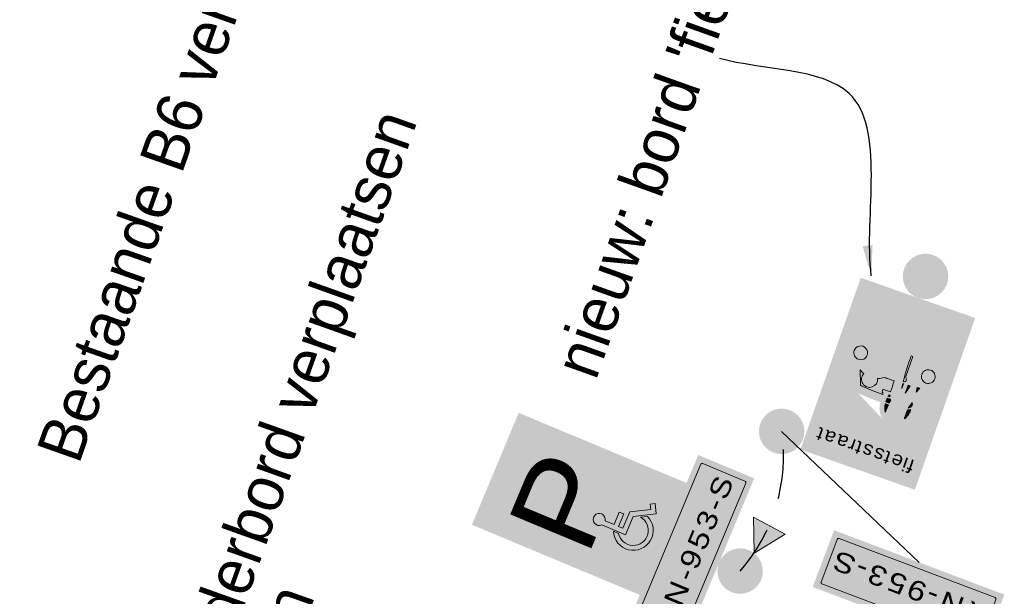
# Model space of a CAD drawing. Header units: metres. Extents: x 136326 to 138181, y 453212 to 454732.
# Tile 27 of 55: x 136578 to 136594, y 453892 to 453901. Entities that reach past the tile are written whole.
import ezdxf

# ---------------------------------------------------------------- set-up
doc = ezdxf.new("R2010")
doc.units = ezdxf.units.M
doc.linetypes.add('DGN Style 2', pattern=[1.3637372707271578, 0.8182423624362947, -0.5454949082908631])
doc.layers.add('-DR-nw-inr-bebording-txt', color=2, linetype='Continuous')
doc.layers.add('-DR-nw-inr-verkeersbordpaal', color=7, linetype='Continuous')
doc.layers.add('mob_bebording', color=7, linetype='Continuous', lineweight=0)
doc.styles.add('Drong', font='txt', dxfattribs={"height": 1.8})
doc.styles.add('eurostile', font='txt')
doc.styles.add('Style-Verkeersborden', font='Verkeersborden.shx')
doc.dimstyles.new('Drong', dxfattribs={"dimtxt": 1.8, "dimasz": 2.5, "dimexe": 0, "dimexo": 0, "dimgap": 0.9, "dimtad": 1, "dimzin": 0, "dimdsep": 46, "dimtxsty": 'Drong', "dimblk": 'dimblk-wit', "dimcen": 0, "dimse1": 1, "dimse2": 1, "dimclrd": 256, "dimclre": 1, "dimclrt": 7, "dimadec": 0, "dimazin": 0, "dimtfac": 1, "dimtmove": 0, "dimatfit": 3, "dimfxl": 1, "dimtolj": 1, "dimtzin": 0, "dimarcsym": 0})

# ---------------------------------------------------------------- blocks, each defined once
blk = doc.blocks.new('bord_OB-L-WG-1R_2')
at = {"layer": 'mob_bebording', "linetype": 'Continuous', "lineweight": 0}
h = blk.add_hatch(color=254, dxfattribs=at)
h.paths.add_polyline_path([(-0.3000000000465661, -0.1999999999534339), (-0.2999999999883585, 0), (0, 0), (0.3000000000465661, 0), (0.3000000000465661, -0.1999999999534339)])
h.paths.add_polyline_path([(-0.2899999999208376, -0.1749999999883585), (-0.2899999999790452, -0.02500000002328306, -0.414213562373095), (-0.2750000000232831, -0.009999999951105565), (0.2750000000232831, -0.009999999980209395, -0.414213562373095), (0.2900000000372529, -0.02500000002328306), (0.2900000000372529, -0.1750000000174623, -0.414213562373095), (0.2749999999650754, -0.1900000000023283), (-0.2750000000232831, -0.1900000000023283, -0.414213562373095)], flags=17)
h = blk.add_hatch(color=7, dxfattribs=at)
h.paths.add_polyline_path([(-0.2750000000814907, -0.1899999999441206), (0.2750000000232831, -0.1900000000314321, 0.414213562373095), (0.2900000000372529, -0.1750000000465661), (0.2900000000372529, -0.02500000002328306, 0.414213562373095), (0.2749999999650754, -0.01000000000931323), (-0.2750000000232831, -0.01000000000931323, 0.414213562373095), (-0.2899999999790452, -0.02500000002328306), (-0.2900000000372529, -0.1749999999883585, 0.414213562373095)])
h.paths.add_polyline_path([(-0.2800000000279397, -0.1750000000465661), (-0.2800000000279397, -0.02500000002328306, -0.414213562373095), (-0.2750000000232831, -0.02000000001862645), (0.2750000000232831, -0.02000000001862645, -0.414213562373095), (0.2800000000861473, -0.02499999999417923), (0.2800000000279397, -0.1750000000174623, -0.414213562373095), (0.2750000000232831, -0.1800000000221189), (-0.2750000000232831, -0.1799999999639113, -0.414213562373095)])
h = blk.add_hatch(color=254, dxfattribs=at)
edge = h.paths.add_edge_path()
edge.add_line((-0.2750000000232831, -0.1799999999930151), (0.2750000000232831, -0.1799999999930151))
edge.add_arc((0.2750000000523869, -0.1750000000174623), 0.004999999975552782, 269.9999996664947, 359.9999996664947)
edge.add_line((0.2800000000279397, -0.1750000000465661), (0.2800000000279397, -0.02500000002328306))
edge.add_arc((0.2750000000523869, -0.02499999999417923), 0.004999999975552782, 359.9999996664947, 449.9999996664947)
edge.add_line((0.2750000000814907, -0.02000000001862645), (-0.2750000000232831, -0.02000000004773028))
edge.add_arc((-0.2750000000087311, -0.02499999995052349), 0.004999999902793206, 90.00000016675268, 180.0000001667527)
edge.add_line((-0.2799999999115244, -0.0249999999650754), (-0.279999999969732, -0.1749999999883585))
edge.add_arc((-0.2749999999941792, -0.1750000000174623), 0.004999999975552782, 179.9999996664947, 269.9999996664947)
at = {"layer": 'mob_bebording', "color": 254, "linetype": 'Continuous', "lineweight": 0, "flags": 128}
blk.add_lwpolyline([(-0.2750000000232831, -0.1799999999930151), (0.2750000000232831, -0.1799999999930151, 0.414213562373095), (0.2800000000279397, -0.1750000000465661), (0.2800000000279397, -0.02500000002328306, 0.414213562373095), (0.2750000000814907, -0.02000000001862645), (-0.2750000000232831, -0.02000000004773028, 0.414213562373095), (-0.2799999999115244, -0.0249999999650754), (-0.279999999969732, -0.1749999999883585, 0.414213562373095)], format="xyb", close=True, dxfattribs=at)
at = {"layer": 'mob_bebording', "color": 7, "linetype": 'Continuous', "lineweight": 0, "insert": (0, -0.110833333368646), "char_height": 0.06499999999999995, "attachment_point": 5, "line_spacing_factor": 0.8399999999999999, "style": 'Style-Verkeersborden'}
blk.add_mtext('\\H1x;\\W1.23077;\\T1.166;RN-953-S', dxfattribs=at)
blk = doc.blocks.new('bord_E06')
at = {"layer": 'mob_bebording', "linetype": 'Continuous', "lineweight": 0}
h = blk.add_hatch(color=170, dxfattribs=at)
h.paths.add_polyline_path([(-0.1999999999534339, 0), (-0.2000000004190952, 0.5999999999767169), (0.1999999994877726, 0.6000000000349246), (0.1999999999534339, 2.91038304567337e-11), (0, 0)])
h.paths.add_polyline_path([(-0.1750000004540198, 0.5900000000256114), (0.1749999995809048, 0.5900000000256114, -0.414213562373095), (0.1899999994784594, 0.5750000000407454), (0.1899999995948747, 0.0249999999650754, -0.414213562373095), (0.1749999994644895, 0.01000000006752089), (-0.1750000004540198, 0.01000000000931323, -0.414213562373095), (-0.1900000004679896, 0.02499999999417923), (-0.1900000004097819, 0.5750000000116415, -0.414213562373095)], flags=17)
h = blk.add_hatch(color=254, dxfattribs=at)
h.paths.add_polyline_path([(-0.1900000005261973, 0.5750000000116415), (-0.1900000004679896, 0.02500000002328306, 0.414213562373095), (-0.1750000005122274, 0.01000000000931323), (0.1749999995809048, 0.01000000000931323, 0.414213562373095), (0.189999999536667, 0.02500000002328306), (0.1899999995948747, 0.5750000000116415, 0.414213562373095), (0.1749999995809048, 0.5900000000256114), (-0.1750000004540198, 0.5900000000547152, 0.414213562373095)])
h.paths.add_polyline_path([(0.1799999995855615, 0.0249999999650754, -0.414213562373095), (0.1749999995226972, 0.02000000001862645), (-0.1750000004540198, 0.02000000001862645, -0.414213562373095), (-0.180000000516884, 0.0249999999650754), (-0.1800000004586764, 0.5750000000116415, -0.414213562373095), (-0.1750000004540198, 0.5800000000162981), (0.1749999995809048, 0.5799999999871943, -0.414213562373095), (0.1799999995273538, 0.5750000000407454)])
h = blk.add_hatch(color=170, dxfattribs=at)
h.paths.add_polyline_path([(-0.180000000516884, 0.5750000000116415), (-0.1800000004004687, 0.02499999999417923, 0.414213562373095), (-0.1750000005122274, 0.01999999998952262), (0.1749999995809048, 0.01999999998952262, 0.414213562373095), (0.1799999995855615, 0.02500000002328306), (0.1799999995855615, 0.5750000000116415, 0.414213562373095), (0.1749999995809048, 0.5800000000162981), (-0.1750000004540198, 0.5800000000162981, 0.414213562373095)])
h.paths.add_polyline_path([(-0.01885304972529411, 0.1998988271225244), (-0.01885304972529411, 0.1678645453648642), (0.02569943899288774, 0.1678645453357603), (0.0256994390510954, 0.1518645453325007), (-0.01885304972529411, 0.1518645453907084), (-0.01885304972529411, 0.1358645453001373), (0.04015082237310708, 0.1358645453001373), (0.07346569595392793, 0.0748573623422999), (0.08988230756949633, 0.08350583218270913), (0.09733975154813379, 0.06935003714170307), (0.06697758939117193, 0.05335488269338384), (0.03065791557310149, 0.1198645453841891), (-0.03485304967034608, 0.1198645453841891), (-0.0348530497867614, 0.204259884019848, -4.606953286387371)], flags=17)
h.paths.add_polyline_path([(-0.03985304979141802, 0.1430676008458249, 1.569913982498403), (0.03752182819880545, 0.09686274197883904), (0.04865482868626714, 0.076475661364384, -1.456277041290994), (-0.03985304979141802, 0.1614193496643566)], flags=17)
h = blk.add_hatch(color=254, dxfattribs=at)
edge = h.paths.add_edge_path()
edge.add_line((-0.03485304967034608, 0.204259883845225), (-0.03485304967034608, 0.1198645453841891))
edge.add_line((-0.03485304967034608, 0.1198645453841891), (0.03065791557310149, 0.1198645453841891))
edge.add_line((0.03065791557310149, 0.1198645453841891), (0.06697758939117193, 0.05335488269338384))
edge.add_line((0.06697758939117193, 0.05335488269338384), (0.09733975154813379, 0.06935003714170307))
edge.add_line((0.09733975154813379, 0.06935003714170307), (0.08988230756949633, 0.08350583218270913))
edge.add_line((0.08988230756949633, 0.08350583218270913), (0.07346569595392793, 0.0748573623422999))
edge.add_line((0.07346569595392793, 0.0748573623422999), (0.04015082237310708, 0.1358645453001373))
edge.add_line((0.04015082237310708, 0.1358645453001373), (-0.01885304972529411, 0.1358645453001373))
edge.add_line((-0.01885304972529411, 0.1358645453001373), (-0.01885304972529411, 0.1518645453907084))
edge.add_line((-0.01885304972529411, 0.1518645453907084), (0.0256994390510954, 0.1518645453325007))
edge.add_line((0.0256994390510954, 0.1518645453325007), (0.02569943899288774, 0.1678645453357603))
edge.add_line((0.02569943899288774, 0.1678645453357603), (-0.01885304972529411, 0.1678645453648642))
edge.add_line((-0.01885304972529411, 0.1678645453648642), (-0.01885304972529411, 0.1998988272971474))
edge.add_arc((-0.02206690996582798, 0.2196389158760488), 0.01999999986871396, 279.2471234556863, 590.2598371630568)
h = blk.add_hatch(color=254, dxfattribs=at)
edge = h.paths.add_edge_path()
edge.add_arc((-0.01194215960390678, 0.1019187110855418), 0.06572171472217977, 115.1305953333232, 337.2237715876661)
edge.add_line((0.04865482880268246, 0.07647566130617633), (0.03752182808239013, 0.09686274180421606))
edge.add_arc((-0.01194215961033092, 0.1019187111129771), 0.04972171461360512, 124.1486616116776, 354.16377204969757, ccw=False)
edge.add_line((-0.03985304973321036, 0.1430676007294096), (-0.03985304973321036, 0.1614193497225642))
at = {"layer": 'mob_bebording', "color": 254, "linetype": 'Continuous', "lineweight": 0, "flags": 128}
for points in [[(-0.03485304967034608, 0.204259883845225), (-0.03485304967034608, 0.1198645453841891), (0.03065791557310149, 0.1198645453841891), (0.06697758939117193, 0.05335488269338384), (0.09733975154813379, 0.06935003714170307), (0.08988230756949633, 0.08350583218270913), (0.07346569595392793, 0.0748573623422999), (0.04015082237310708, 0.1358645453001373), (-0.01885304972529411, 0.1358645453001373), (-0.01885304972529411, 0.1518645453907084), (0.0256994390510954, 0.1518645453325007), (0.02569943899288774, 0.1678645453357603), (-0.01885304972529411, 0.1678645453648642), (-0.01885304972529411, 0.1998988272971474, 4.606953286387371)], [(-0.03985304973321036, 0.1614193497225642, 1.456277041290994), (0.04865482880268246, 0.07647566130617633), (0.03752182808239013, 0.09686274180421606, -1.569913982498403), (-0.03985304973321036, 0.1430676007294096)]]:
    blk.add_lwpolyline(points, format="xyb", close=True, dxfattribs=at)
at = {"layer": 'mob_bebording', "color": 254, "linetype": 'Continuous', "lineweight": 0, "insert": (-0.0120703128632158, 0.3516666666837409), "char_height": 0.2899999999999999, "attachment_point": 5, "line_spacing_factor": 0.6, "style": 'Style-Verkeersborden'}
blk.add_mtext('\\H1x;\\W1.10345;\\T1.000;P', dxfattribs=at)
blk = doc.blocks.new('bord_OB-L-WG-1R_3')
at = {"layer": 'mob_bebording', "linetype": 'Continuous', "lineweight": 0, "transparency": 33554508}
h = blk.add_hatch(color=254, dxfattribs=at)
h.paths.add_polyline_path([(-0.3000000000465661, -0.1999999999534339), (-0.3000000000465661, 5.820766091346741e-11), (0, 5.820766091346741e-11), (0.2999999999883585, 5.820766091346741e-11), (0.2999999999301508, -0.1999999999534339)])
h.paths.add_polyline_path([(-0.2900000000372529, -0.1749999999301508), (-0.2900000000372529, -0.0249999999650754, -0.414213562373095), (-0.2750000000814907, -0.009999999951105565), (0.2749999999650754, -0.009999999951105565, -0.414213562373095), (0.2899999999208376, -0.02500000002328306), (0.2899999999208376, -0.1749999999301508, -0.414213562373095), (0.2749999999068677, -0.1899999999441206), (-0.2750000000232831, -0.1899999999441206, -0.414213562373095)], flags=17)
h = blk.add_hatch(color=7, dxfattribs=at)
h.paths.add_polyline_path([(-0.2750000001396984, -0.189999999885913), (0.2750000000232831, -0.1899999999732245, 0.414213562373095), (0.2899999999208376, -0.1749999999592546), (0.2899999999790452, -0.02500000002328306, 0.414213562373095), (0.2749999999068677, -0.009999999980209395), (-0.2750000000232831, -0.01000000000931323, 0.414213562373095), (-0.2900000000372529, -0.02499999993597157), (-0.2900000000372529, -0.174999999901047, 0.414213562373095)])
h.paths.add_polyline_path([(-0.2800000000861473, -0.1749999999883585), (-0.2800000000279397, -0.0249999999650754, -0.414213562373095), (-0.2750000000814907, -0.01999999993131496), (0.2749999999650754, -0.01999999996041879, -0.414213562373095), (0.2800000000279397, -0.0249999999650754), (0.279999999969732, -0.1749999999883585, -0.414213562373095), (0.2749999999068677, -0.1799999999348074), (-0.2750000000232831, -0.1799999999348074, -0.414213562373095)])
h = blk.add_hatch(color=254, dxfattribs=at)
edge = h.paths.add_edge_path()
edge.add_line((-0.2750000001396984, -0.1799999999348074), (0.2750000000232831, -0.1799999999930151))
edge.add_arc((0.2749999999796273, -0.175000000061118), 0.004999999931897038, 270.000000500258, 360.000000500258)
edge.add_line((0.2799999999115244, -0.1750000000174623), (0.2799999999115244, -0.02499999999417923))
edge.add_arc((0.2749999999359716, -0.02499999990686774), 0.004999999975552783, 359.999998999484, 449.999998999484)
edge.add_line((0.2750000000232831, -0.01999999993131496), (-0.2750000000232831, -0.01999999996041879))
edge.add_arc((-0.2750000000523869, -0.02499999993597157), 0.004999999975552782, 89.99999966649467, 179.9999996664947)
edge.add_line((-0.2800000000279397, -0.02499999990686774), (-0.2800000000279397, -0.174999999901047))
edge.add_arc((-0.2750000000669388, -0.1749999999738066), 0.004999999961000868, 179.9999991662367, 269.9999991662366)
at = {"layer": 'mob_bebording', "color": 254, "linetype": 'Continuous', "lineweight": 0, "transparency": 33554508, "flags": 128}
blk.add_lwpolyline([(-0.2750000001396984, -0.1799999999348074), (0.2750000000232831, -0.1799999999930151, 0.414213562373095), (0.2799999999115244, -0.1750000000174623), (0.2799999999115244, -0.02499999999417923, 0.414213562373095), (0.2750000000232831, -0.01999999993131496), (-0.2750000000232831, -0.01999999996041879, 0.414213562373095), (-0.2800000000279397, -0.02499999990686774), (-0.2800000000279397, -0.174999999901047, 0.414213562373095)], format="xyb", close=True, dxfattribs=at)
at = {"layer": 'mob_bebording', "color": 7, "linetype": 'Continuous', "lineweight": 0, "transparency": 33554508, "insert": (-1.164153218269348e-10, -0.1108333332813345), "char_height": 0.06499999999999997, "attachment_point": 5, "line_spacing_factor": 0.84, "style": 'Style-Verkeersborden'}
blk.add_mtext('\\H1x;\\W1.23077;\\T1.166;RN-953-S', dxfattribs=at)
blk = doc.blocks.new('bord_L1002-B')
at = {"layer": 'mob_bebording', "linetype": 'Continuous', "lineweight": 0}
h = blk.add_hatch(color=170, dxfattribs=at)
h.paths.add_polyline_path([(-0.1999999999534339, 0), (-0.2000000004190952, 0.6000000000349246), (0.1999999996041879, 0.5999999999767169), (0.2000000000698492, 0), (-5.820766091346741e-11, 0)])
h.paths.add_polyline_path([(-0.1750000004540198, 0.5900000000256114), (0.1749999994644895, 0.589999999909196, -0.414213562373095), (0.189999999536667, 0.5750000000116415), (0.1899999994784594, 0.0249999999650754, -0.414213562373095), (0.1749999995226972, 0.009999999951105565), (-0.1750000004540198, 0.01000000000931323, -0.414213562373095), (-0.1900000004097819, 0.0249999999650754), (-0.1900000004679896, 0.5749999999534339, -0.414213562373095)], flags=17)
h = blk.add_hatch(color=254, dxfattribs=at)
h.paths.add_polyline_path([(-0.1900000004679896, 0.5750000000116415), (-0.1900000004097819, 0.0249999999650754, 0.414213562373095), (-0.1750000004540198, 0.01000000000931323), (0.1749999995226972, 0.009999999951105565, 0.414213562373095), (0.1899999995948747, 0.02500000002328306), (0.1899999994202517, 0.5749999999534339, 0.414213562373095), (0.1749999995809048, 0.5899999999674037), (-0.1750000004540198, 0.5899999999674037, 0.414213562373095)])
h.paths.add_polyline_path([(0.1799999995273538, 0.0249999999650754, -0.414213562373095), (0.1749999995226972, 0.02000000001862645), (-0.1750000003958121, 0.01999999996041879, -0.414213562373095), (-0.1800000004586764, 0.0249999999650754), (-0.1800000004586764, 0.5749999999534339, -0.414213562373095), (-0.1750000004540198, 0.5799999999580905), (0.1749999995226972, 0.5799999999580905, -0.414213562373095), (0.1799999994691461, 0.5750000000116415)])
h = blk.add_hatch(color=170, dxfattribs=at)
h.paths.add_polyline_path([(-0.180000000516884, 0.5750000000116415), (-0.1800000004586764, 0.02499999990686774, 0.414213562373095), (-0.1750000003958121, 0.01999999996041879), (0.1749999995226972, 0.01999999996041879, 0.414213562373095), (0.1799999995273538, 0.0249999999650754), (0.1799999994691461, 0.5750000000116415, 0.414213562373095), (0.1749999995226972, 0.5800000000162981), (-0.1750000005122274, 0.5799999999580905, 0.414213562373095)])
edge = h.paths.add_edge_path(flags=17)
edge.add_arc((-1.192803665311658, 0.3009838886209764), 1.175776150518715, 353.8248707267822, 354.1592967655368, ccw=False)
edge.add_arc((-0.02600000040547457, 0.1696276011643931), 0.005333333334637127, -90, 66.22234009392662, ccw=False)
edge.add_line((-0.02600000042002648, 0.1642942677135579), (-0.03933333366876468, 0.1642942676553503))
edge.add_arc((-0.03933333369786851, 0.1696276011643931), 0.005333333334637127, 132.7499600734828, 270, ccw=False)
edge.add_arc((-0.6919713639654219, 0.2075767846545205), 0.6499094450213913, 356.9983083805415, 357.6857576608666)
edge.add_line((-0.04259199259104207, 0.1813333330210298), (-0.0486666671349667, 0.1813333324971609))
edge.add_line((-0.0486666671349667, 0.1813333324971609), (-0.04866666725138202, 0.1379350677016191))
edge.add_arc((-0.05666666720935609, 0.1379350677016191), 0.008000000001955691, -180, 0, ccw=False)
edge.add_line((-0.06466666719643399, 0.1379350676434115), (-0.06466666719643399, 0.1813333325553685))
edge.add_line((-0.06466666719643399, 0.1813333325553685), (-0.08133333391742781, 0.1813333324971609))
edge.add_line((-0.08133333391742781, 0.1813333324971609), (-0.08133333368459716, 0.1513333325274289))
edge.add_arc((-0.09800000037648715, 0.1513333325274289), 0.01666666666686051, 270, 360, ccw=False)
edge.add_line((-0.09800000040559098, 0.1346666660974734), (-0.1300000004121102, 0.1346666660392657))
edge.add_arc((-0.1300000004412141, 0.1513333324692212), 0.01666666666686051, 180, 270, ccw=False)
edge.add_line((-0.1466666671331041, 0.1513333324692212), (-0.1466666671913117, 0.1824771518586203))
edge.add_arc((-0.1400000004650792, 0.2013333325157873), 0.02000000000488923, 144.279034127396, 250.52877931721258, ccw=False)
edge.add_arc((-0.1180117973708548, 0.2334204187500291), 0.04333333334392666, 112.04031880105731, 208.0997070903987, ccw=False)
edge.add_line((-0.1342730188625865, 0.2735869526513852), (-0.1166743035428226, 0.3222188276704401))
edge.add_line((-0.1166743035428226, 0.3222188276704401), (-0.1206666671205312, 0.3222188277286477))
edge.add_arc((-0.1206666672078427, 0.3235521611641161), 0.001333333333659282, 179.9999993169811, 269.9999993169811, ccw=False)
edge.add_line((-0.1220000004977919, 0.3235521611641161), (-0.1220000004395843, 0.3315521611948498))
edge.add_arc((-0.120666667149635, 0.3315521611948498), 0.001333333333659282, 90.00000068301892, 180.0000006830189, ccw=False)
edge.add_line((-0.1206666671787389, 0.3328854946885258), (-0.1180000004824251, 0.3328854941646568))
edge.add_line((-0.1180000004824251, 0.3328854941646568), (-0.1180000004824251, 0.3382188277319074))
edge.add_line((-0.1180000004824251, 0.3382188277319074), (-0.1166666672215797, 0.3382188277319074))
edge.add_line((-0.1166666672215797, 0.3382188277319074), (-0.116666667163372, 0.3608854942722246))
edge.add_ellipse((-0.05666666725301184, 0.3608854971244), major_axis=(-1.040834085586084e-17, 0.0666666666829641), ratio=0.8999999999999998, start_angle=12.615296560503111, end_angle=90.0000022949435, ccw=False)
edge.add_arc((-0.05666666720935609, 0.4460494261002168), 0.02400000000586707, -56.90632719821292, 236.9063272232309, ccw=False)
edge.add_ellipse((-0.05666666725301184, 0.3608854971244), major_axis=(-1.040834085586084e-17, 0.0666666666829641), ratio=0.8999999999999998, start_angle=274.01516179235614, end_angle=347.384703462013, ccw=False)
edge.add_arc((-4.074536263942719e-10, -0.6411080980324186), 1.006666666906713, 85.3587088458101, 89.818660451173, ccw=False)
edge.add_arc((0.07875945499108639, 0.3290335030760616), 0.0333333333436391, 19.893981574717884, 85.35870885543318, ccw=False)
edge.add_line((0.1101035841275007, 0.3403761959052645), (0.1342730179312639, 0.2735869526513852))
edge.add_arc((0.1180117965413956, 0.2334204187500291), 0.04333333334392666, -28.09970709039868, 67.95968119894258, ccw=False)
edge.add_arc((0.1399999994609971, 0.2013333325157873), 0.02000000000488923, -70.52877931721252, 35.72096587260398, ccw=False)
edge.add_line((0.1466666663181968, 0.1824771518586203), (0.1466666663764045, 0.1513333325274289))
edge.add_arc((0.1299999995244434, 0.1513333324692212), 0.01666666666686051, -90, 0, ccw=False)
edge.add_line((0.1299999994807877, 0.1346666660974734), (0.09799999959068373, 0.134666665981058))
edge.add_arc((0.0979999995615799, 0.1513333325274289), 0.01666666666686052, 180, 270, ccw=False)
edge.add_line((0.08133333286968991, 0.1513333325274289), (0.08133333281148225, 0.1813333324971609))
edge.add_line((0.08133333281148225, 0.1813333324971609), (-4.656612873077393e-10, 0.1813333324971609))
edge.add_line((-4.656612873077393e-10, 0.1813333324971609), (-0.02313136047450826, 0.1813333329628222))
h = blk.add_hatch(color=254, dxfattribs=at)
edge = h.paths.add_edge_path()
edge.add_arc((0.0979999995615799, 0.1513333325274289), 0.01666666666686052, 180, 270)
edge.add_line((0.09799999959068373, 0.134666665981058), (0.1299999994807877, 0.1346666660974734))
edge.add_arc((0.1299999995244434, 0.1513333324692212), 0.01666666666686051, 270, 360)
edge.add_line((0.1466666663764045, 0.1513333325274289), (0.1466666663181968, 0.1824771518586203))
edge.add_arc((0.1399999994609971, 0.2013333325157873), 0.02000000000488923, 289.4712206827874, 395.720965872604)
edge.add_arc((0.1180117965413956, 0.2334204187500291), 0.04333333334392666, 331.9002929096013, 427.9596811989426)
edge.add_line((0.1342730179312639, 0.2735869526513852), (0.1101035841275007, 0.3403761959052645))
edge.add_arc((0.07875945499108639, 0.3290335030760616), 0.0333333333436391, 19.89398157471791, 85.35870885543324)
edge.add_arc((-4.074536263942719e-10, -0.6411080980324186), 1.006666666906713, 85.35870884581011, 89.81866045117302)
edge.add_ellipse((-0.05666666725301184, 0.3608854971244), major_axis=(-1.040834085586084e-17, 0.0666666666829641), ratio=0.8999999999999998, start_angle=274.0151617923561, end_angle=347.384703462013)
edge.add_arc((-0.05666666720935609, 0.4460494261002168), 0.02400000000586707, 303.0936728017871, 596.906327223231)
edge.add_ellipse((-0.05666666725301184, 0.3608854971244), major_axis=(-1.040834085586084e-17, 0.0666666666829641), ratio=0.8999999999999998, start_angle=12.61529656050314, end_angle=90.00000229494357)
edge.add_line((-0.116666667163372, 0.3608854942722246), (-0.1166666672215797, 0.3382188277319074))
edge.add_line((-0.1166666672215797, 0.3382188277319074), (-0.1180000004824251, 0.3382188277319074))
edge.add_line((-0.1180000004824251, 0.3382188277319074), (-0.1180000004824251, 0.3328854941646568))
edge.add_line((-0.1180000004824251, 0.3328854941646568), (-0.1206666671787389, 0.3328854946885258))
edge.add_arc((-0.120666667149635, 0.3315521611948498), 0.001333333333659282, 90.00000068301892, 180.0000006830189)
edge.add_line((-0.1220000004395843, 0.3315521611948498), (-0.1220000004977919, 0.3235521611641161))
edge.add_arc((-0.1206666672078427, 0.3235521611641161), 0.001333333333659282, 179.9999993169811, 269.9999993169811)
edge.add_line((-0.1206666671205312, 0.3222188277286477), (-0.1166743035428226, 0.3222188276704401))
edge.add_line((-0.1166743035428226, 0.3222188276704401), (-0.1342730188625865, 0.2735869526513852))
edge.add_arc((-0.1180117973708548, 0.2334204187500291), 0.04333333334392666, 112.0403188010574, 208.0997070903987)
edge.add_arc((-0.1400000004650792, 0.2013333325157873), 0.02000000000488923, 144.279034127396, 250.5287793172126)
edge.add_line((-0.1466666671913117, 0.1824771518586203), (-0.1466666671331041, 0.1513333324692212))
edge.add_arc((-0.1300000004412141, 0.1513333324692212), 0.01666666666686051, 180, 270)
edge.add_line((-0.1300000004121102, 0.1346666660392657), (-0.09800000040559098, 0.1346666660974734))
edge.add_arc((-0.09800000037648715, 0.1513333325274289), 0.01666666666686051, 270, 360)
edge.add_line((-0.08133333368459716, 0.1513333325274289), (-0.08133333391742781, 0.1813333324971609))
edge.add_line((-0.08133333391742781, 0.1813333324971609), (-0.06466666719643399, 0.1813333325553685))
edge.add_line((-0.06466666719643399, 0.1813333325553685), (-0.06466666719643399, 0.1379350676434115))
edge.add_arc((-0.05666666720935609, 0.1379350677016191), 0.008000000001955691, 180, 360)
edge.add_line((-0.04866666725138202, 0.1379350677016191), (-0.0486666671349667, 0.1813333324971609))
edge.add_line((-0.0486666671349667, 0.1813333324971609), (-0.04259199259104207, 0.1813333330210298))
edge.add_arc((-0.6919713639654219, 0.2075767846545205), 0.6499094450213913, 356.9983083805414, 357.6857576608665, ccw=False)
edge.add_arc((-0.03933333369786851, 0.1696276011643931), 0.005333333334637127, 132.7499600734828, 270)
edge.add_line((-0.03933333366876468, 0.1642942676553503), (-0.02600000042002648, 0.1642942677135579))
edge.add_arc((-0.02600000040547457, 0.1696276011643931), 0.005333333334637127, 270, 426.2223400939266)
edge.add_arc((-1.192803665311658, 0.3009838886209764), 1.175776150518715, 353.8248707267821, 354.1592967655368)
edge.add_line((-0.02313136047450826, 0.1813333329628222), (-4.656612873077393e-10, 0.1813333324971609))
edge.add_line((-4.656612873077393e-10, 0.1813333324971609), (0.08133333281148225, 0.1813333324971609))
edge.add_line((0.08133333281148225, 0.1813333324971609), (0.08133333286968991, 0.1513333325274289))
h.paths.add_polyline_path([(-0.09933333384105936, 0.3459989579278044, -0.1119912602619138), (-0.09000000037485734, 0.3532153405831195), (-0.090000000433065, 0.3510083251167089), (-0.09655822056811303, 0.3328854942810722), (-0.09800000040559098, 0.3328854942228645), (-0.09800000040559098, 0.3382188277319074), (-0.09933333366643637, 0.3382188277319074)])
h.paths.add_polyline_path([(-0.02509400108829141, 0.3452394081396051, 0.02724534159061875), (-0.02721421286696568, 0.3476796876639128, 0.009965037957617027), (-0.02559000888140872, 0.358564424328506, -0.00289809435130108), (-0.01400000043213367, 0.358793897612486), (-0.01400000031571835, 0.3454592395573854, 0.002811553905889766)])
h.paths.add_polyline_path([(-0.01942985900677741, 0.3328854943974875, 0.05107219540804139), (-0.02122300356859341, 0.3386620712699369, -0.001842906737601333), (-0.01400000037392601, 0.3387918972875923), (-0.01400000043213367, 0.3382188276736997), (-0.01533333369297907, 0.3382188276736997), (-0.01533333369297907, 0.3328854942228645)])
h.paths.add_polyline_path([(0.08502828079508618, 0.3313020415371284), (0.1009187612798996, 0.2873906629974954, 0.05822641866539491), (0.08560693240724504, 0.2948269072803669, 1.570336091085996), (0.03727898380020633, 0.2948269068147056, 0.07809382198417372), (0.01720720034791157, 0.2840781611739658, 0.004273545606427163), (-4.074536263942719e-10, 0.2842252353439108, 0.004259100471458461), (-0.01714904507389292, 0.2840791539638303, 0.008110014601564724), (-0.01721928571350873, 0.3222188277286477), (0.007333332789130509, 0.3222188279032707, 0.414213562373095), (0.008666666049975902, 0.3235521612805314), (0.008666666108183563, 0.3315521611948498, 0.414213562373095), (0.007333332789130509, 0.3328854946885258), (0.004666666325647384, 0.3328854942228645), (0.004666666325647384, 0.3382188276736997), (0.003333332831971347, 0.3382188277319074), (0.003333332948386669, 0.3388862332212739, -0.01940354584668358), (0.07929890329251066, 0.3356783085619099, -0.2936747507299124)])
h.paths.add_polyline_path([(-0.09559067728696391, 0.2796764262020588, 0.002102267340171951), (-0.104014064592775, 0.2788371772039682), (-0.09800958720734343, 0.2954298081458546)])
h.paths.add_polyline_path([(-0.06466666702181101, 0.2821460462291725, 0.001688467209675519), (-0.07144998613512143, 0.2816863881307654, -0.04885069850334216), (-0.06466666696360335, 0.3100144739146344)])
h.paths.add_polyline_path([(-0.04866666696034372, 0.2830481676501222), (-0.0486666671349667, 0.2999962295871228, -0.006534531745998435), (-0.04647103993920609, 0.2831520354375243, 0.0005458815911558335)])
h.paths.add_polyline_path([(-0.08800000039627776, 0.1513333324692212, -0.414213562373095), (-0.09800000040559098, 0.1413333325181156), (-0.1300000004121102, 0.1413333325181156, -0.414213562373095), (-0.1400000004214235, 0.1513333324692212), (-0.1400000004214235, 0.1879999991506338, -0.7260755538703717), (-0.1478503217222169, 0.21211063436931, -0.5094417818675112), (-0.1290672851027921, 0.268380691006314), (-0.1095845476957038, 0.3222188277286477), (-0.09905187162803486, 0.3222188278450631, 0.04544799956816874), (-0.09977393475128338, 0.3101459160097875), (-0.1139224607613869, 0.2710482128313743, -0.004862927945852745), (-0.09457720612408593, 0.273076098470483), (-0.08962149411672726, 0.2408015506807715, 0.7423681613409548), (-0.08666666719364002, 0.2310282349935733), (-0.07333333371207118, 0.2310282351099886, 0.841374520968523), (-0.0715359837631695, 0.241382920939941, -0.05634459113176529), (-0.07222644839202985, 0.2749468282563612, -0.002338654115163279), (-0.06289325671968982, 0.2755788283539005, 0.1160711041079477), (-0.06000000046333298, 0.2733292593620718), (-0.06000000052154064, 0.2652075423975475, 0.2932527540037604), (-0.06466666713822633, 0.2579350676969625), (-0.06466666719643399, 0.1879999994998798), (-0.08800000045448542, 0.1879999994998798)])
h.paths.add_polyline_path([(-0.04866666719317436, 0.2579350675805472, 0.2932527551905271), (-0.05333333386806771, 0.2652075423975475), (-0.05333333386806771, 0.2733292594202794, 0.1447702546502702), (-0.0499139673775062, 0.2763120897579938, -0.001047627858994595), (-0.04572825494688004, 0.2765124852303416, -0.03411234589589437), (-0.04235683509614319, 0.1879999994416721), (-0.0486666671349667, 0.1879999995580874)])
h.paths.add_polyline_path([(-0.01726387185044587, 0.277409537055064, -0.004316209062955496), (-5.238689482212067e-10, 0.2775585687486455, -0.004863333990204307), (0.01945195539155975, 0.2773693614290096, -0.121626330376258), (0.0483779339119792, 0.2909629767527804, -2.689840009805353), (0.07450798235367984, 0.2909629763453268, -0.1546066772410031), (0.1097664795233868, 0.2715159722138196, -0.001045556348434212), (0.1139224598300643, 0.2710482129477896), (0.09129710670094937, 0.3335705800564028, 0.2936747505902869), (0.07983835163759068, 0.3423231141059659, 0.01940929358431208), (0.003333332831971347, 0.345552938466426), (0.003333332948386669, 0.3588863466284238, -0.01942055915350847), (0.08091724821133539, 0.355612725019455, -0.2936747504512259), (0.1038347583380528, 0.3381076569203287), (0.1290672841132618, 0.268380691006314, -0.5094417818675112), (0.1478503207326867, 0.2121106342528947, -0.7260755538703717), (0.1399999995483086, 0.1879999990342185), (0.1399999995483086, 0.1513333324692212, -0.414213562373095), (0.129999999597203, 0.141333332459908), (0.09799999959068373, 0.1413333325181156, -0.414213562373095), (0.0879999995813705, 0.1513333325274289), (0.08799999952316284, 0.1879999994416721), (-4.656612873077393e-10, 0.1879999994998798), (-0.02246858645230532, 0.1879999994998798, 0.01904984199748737)])
edge = h.paths.add_edge_path()
edge.add_arc((-4.074536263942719e-10, -0.6411080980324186), 1.006666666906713, 90.80747794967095, 91.41227388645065)
edge.add_arc((-0.2994481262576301, 0.3938655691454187), 0.2761239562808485, 354.052162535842, 359.5332054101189)
edge.add_spline(control_points=[(-0.02333333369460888, 0.3916159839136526), (-0.01867983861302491, 0.3848529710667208), (-0.01551387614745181, 0.3766106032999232), (-0.01442147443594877, 0.3677501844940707)], knot_values=[0, 0, 0, 0, 1, 1, 1, 1], degree=3, periodic=0)
edge.add_spline(control_points=[(-0.01442147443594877, 0.3677501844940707), (-0.01432783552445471, 0.3669906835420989), (-0.01424943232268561, 0.3662266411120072), (-0.01418663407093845, 0.3654586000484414)], knot_values=[0, 0, 0, 0, 1, 1, 1, 1], degree=3, periodic=0)
edge = h.paths.add_edge_path()
edge.add_line((-0.090000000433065, 0.3916159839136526), (-0.09000000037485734, 0.3604144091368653))
edge.add_arc((-0.07875945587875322, 0.3290335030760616), 0.0333333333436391, 109.7073687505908, 128.1131404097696)
edge.add_line((-0.09933333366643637, 0.3552599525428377), (-0.09933333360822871, 0.3608854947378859))
edge.add_spline(control_points=[(-0.09933333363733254, 0.3608854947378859), (-0.09933333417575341, 0.3723232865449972), (-0.09583676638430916, 0.3831333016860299), (-0.09000000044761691, 0.3916159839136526)], knot_values=[0, 0, 0, 0, 1, 1, 1, 1], degree=3, periodic=0)
at = {"layer": 'mob_bebording', "linetype": 'Continuous', "lineweight": 0, "extrusion": (0, 0, -0.9999999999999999)}
h = blk.add_hatch(color=5, dxfattribs=at)
edge = h.paths.add_edge_path()
edge.add_arc((0.07875945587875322, 0.3290335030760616), 0.0333333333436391, 51.88685959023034, 70.29263124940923)
edge.add_line((0.09000000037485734, 0.3604144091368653), (0.090000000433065, 0.3916159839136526))
edge.add_spline(control_points=[(0.09000000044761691, 0.3916159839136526), (0.09583676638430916, 0.3831333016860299), (0.09933333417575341, 0.3723232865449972), (0.09933333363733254, 0.3608854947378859)], knot_values=[0, 0, 0, 0, 1, 1, 1, 1], degree=3, periodic=0)
edge.add_line((0.09933333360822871, 0.3608854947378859), (0.09933333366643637, 0.3552599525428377))
h = blk.add_hatch(color=5, dxfattribs=at)
edge = h.paths.add_edge_path()
edge.add_arc((4.074536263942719e-10, -0.6411080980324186), 1.006666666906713, 88.58772611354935, 89.19252205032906)
edge.add_spline(control_points=[(0.01418663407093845, 0.3654586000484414), (0.01498204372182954, 0.3751866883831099), (0.01828094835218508, 0.3842732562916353), (0.02333333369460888, 0.3916159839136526)], knot_values=[0, 0, 0, 0, 1, 1, 1, 1], degree=3, periodic=0)
edge.add_arc((0.2994481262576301, 0.3938655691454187), 0.2761239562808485, 180.466794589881, 185.947837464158)
at = {"layer": 'mob_bebording', "linetype": 'Continuous', "lineweight": 0}
h = blk.add_hatch(color=10, dxfattribs=at)
edge = h.paths.add_edge_path()
edge.add_line((-0.01400000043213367, 0.3454592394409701), (-0.01400000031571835, 0.3587938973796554))
edge.add_arc((1.150597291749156e-08, -0.6411081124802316), 1.000000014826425, 90.80216778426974, 91.46636022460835)
edge.add_arc((-0.2994481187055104, 0.3938655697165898), 0.276123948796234, 350.3711597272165, 352.6549026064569, ccw=False)
edge.add_arc((-0.04852920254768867, 0.3270191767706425), 0.02968476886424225, 37.86409354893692, 44.10672154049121, ccw=False)
edge.add_arc((-9.275306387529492e-09, -0.6411080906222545), 0.9866666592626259, 90.8130074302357, 91.45736642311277, ccw=False)
at = {"layer": 'mob_bebording', "linetype": 'Continuous', "lineweight": 0, "extrusion": (0, 0, -0.9999999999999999)}
h = blk.add_hatch(color=10, dxfattribs=at)
h.paths.add_polyline_path([(0.02246858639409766, 0.1879999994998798), (4.656612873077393e-10, 0.1879999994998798), (-0.08799999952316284, 0.1879999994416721), (-0.0879999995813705, 0.1513333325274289, -0.414213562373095), (-0.09799999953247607, 0.1413333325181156), (-0.1299999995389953, 0.141333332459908, -0.414213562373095), (-0.1399999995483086, 0.1513333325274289), (-0.1399999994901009, 0.1879999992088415, -0.7260755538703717), (-0.1478503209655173, 0.21211063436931, -0.5094417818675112), (-0.1290672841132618, 0.2683806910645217), (-0.1038347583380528, 0.3381076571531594, -0.2936747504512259), (-0.08091724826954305, 0.3556127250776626, -0.01942055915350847), (-0.003333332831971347, 0.3588863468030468), (-0.003333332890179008, 0.3455529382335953, 0.01940929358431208), (-0.07983835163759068, 0.3423231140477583, 0.2936747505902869), (-0.09129710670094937, 0.3335705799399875), (-0.1139224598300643, 0.2710482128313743, -0.001045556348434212), (-0.1097664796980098, 0.2715159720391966, -0.1546066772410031), (-0.07450798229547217, 0.2909629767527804, -2.689840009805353), (-0.04837793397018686, 0.2909629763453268, -0.121626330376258), (-0.01945195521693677, 0.2773693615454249, -0.004863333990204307), (4.656612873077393e-10, 0.2775585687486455, -0.004316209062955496), (0.01726387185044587, 0.2774095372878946, 0.01904984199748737)])
edge = h.paths.add_edge_path(flags=17)
edge.add_arc((-0.1180117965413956, 0.2334204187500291), 0.02266666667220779, 0, 360)
at = {"layer": 'mob_bebording', "linetype": 'Continuous', "lineweight": 0}
h = blk.add_hatch(color=1, dxfattribs=at)
edge = h.paths.add_edge_path()
edge.add_arc((-0.07875945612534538, 0.3290335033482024), 0.02666666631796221, 114.9306151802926, 140.4906182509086)
edge.add_line((-0.09933333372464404, 0.3459989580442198), (-0.09933333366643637, 0.3382188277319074))
edge.add_line((-0.09933333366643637, 0.3382188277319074), (-0.09800000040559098, 0.3382188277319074))
edge.add_line((-0.09800000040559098, 0.3382188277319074), (-0.09800000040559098, 0.3328854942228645))
edge.add_line((-0.09800000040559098, 0.3328854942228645), (-0.09655822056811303, 0.3328854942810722))
edge.add_line((-0.09655822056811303, 0.3328854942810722), (-0.090000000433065, 0.3510083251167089))
edge.add_line((-0.090000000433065, 0.3510083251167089), (-0.09000000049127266, 0.3532153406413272))
h = blk.add_hatch(color=5, dxfattribs=at)
edge = h.paths.add_edge_path()
edge.add_arc((-1.073043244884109e-08, -0.6411081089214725), 0.9800000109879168, 90.8185383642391, 91.24090099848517)
edge.add_arc((-0.04852920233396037, 0.3270191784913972), 0.02968476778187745, 11.397840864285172, 23.092564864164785, ccw=False)
edge.add_line((-0.01942985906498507, 0.3328854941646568), (-0.01533333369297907, 0.3328854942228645))
edge.add_line((-0.01533333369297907, 0.3328854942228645), (-0.01533333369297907, 0.3382188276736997))
edge.add_line((-0.01533333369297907, 0.3382188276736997), (-0.01400000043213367, 0.3382188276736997))
edge.add_line((-0.01400000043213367, 0.3382188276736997), (-0.01400000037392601, 0.3387918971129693))
at = {"layer": 'mob_bebording', "linetype": 'Continuous', "lineweight": 0, "extrusion": (0, 0, -0.9999999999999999)}
h = blk.add_hatch(color=170, dxfattribs=at)
edge = h.paths.add_edge_path()
edge.add_ellipse((8.81086492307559e-09, -0.722441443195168), major_axis=(-1.006666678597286, 0), ratio=1, start_angle=270.0000004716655, end_angle=270.9794190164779)
edge.add_ellipse((-0.06144295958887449, 0.2255890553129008), major_axis=(-0.07333333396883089, 0), ratio=1, start_angle=232.8995040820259, end_angle=250.7610381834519)
edge.add_ellipse((-0.06144295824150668, 0.306105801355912), major_axis=(-0.02666666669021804, 0), ratio=1, start_angle=-205.0215131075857, end_angle=25.02151421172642)
edge.add_ellipse((-0.06144295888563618, 0.2255890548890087), major_axis=(-0.0733333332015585, 0), ratio=1, start_angle=289.2389601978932, end_angle=302.568422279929)
edge.add_line((-0.1009187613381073, 0.2873906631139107), (-0.08502828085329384, 0.331302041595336))
edge.add_ellipse((-0.0787594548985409, 0.329033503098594), major_axis=(-0.006666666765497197, 0), ratio=1, start_angle=274.64129168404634, end_angle=340.10601901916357, ccw=False)
edge.add_ellipse((1.537675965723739e-09, -0.6411080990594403), major_axis=(-0.9800000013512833, 0), ratio=1, start_angle=270.1948840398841, end_angle=274.6412912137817, ccw=False)
edge.add_line((-0.003333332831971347, 0.3388862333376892), (-0.003333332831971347, 0.3382188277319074))
edge.add_line((-0.003333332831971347, 0.3382188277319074), (-0.004666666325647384, 0.3382188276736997))
edge.add_line((-0.004666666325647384, 0.3382188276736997), (-0.004666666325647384, 0.3328854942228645))
edge.add_line((-0.004666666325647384, 0.3328854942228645), (-0.00733333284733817, 0.3328854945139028))
edge.add_ellipse((-0.007333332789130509, 0.3315521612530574), major_axis=(-0.001333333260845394, 0), ratio=1, start_angle=270.0000025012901, end_angle=360)
edge.add_line((-0.008666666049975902, 0.3315521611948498), (-0.008666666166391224, 0.3235521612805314))
edge.add_ellipse((-0.007333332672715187, 0.3235521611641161), major_axis=(-0.001333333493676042, 0), ratio=1, start_angle=-5.002579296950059e-06, end_angle=89.99999499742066)
edge.add_line((-0.007333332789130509, 0.3222188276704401), (0.01721928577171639, 0.3222188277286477))
edge.add_ellipse((1.192803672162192, 0.3009838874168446), major_axis=(-1.17577615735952, 0), ratio=1, start_angle=-1.034838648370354, end_angle=0.8237990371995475)
edge.add_ellipse((-2.832446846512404e-10, -0.7224414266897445), major_axis=(-1.006666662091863, 0), ratio=1, start_angle=269.0238919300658, end_angle=269.999999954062)
h = blk.add_hatch(color=10, dxfattribs=at)
h.paths.add_polyline_path([(0.06466666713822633, 0.2579350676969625, 0.2932527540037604), (0.06000000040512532, 0.2652075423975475), (0.06000000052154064, 0.2733292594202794, 0.1160711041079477), (0.06289325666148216, 0.2755788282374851, -0.002338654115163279), (0.07222644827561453, 0.2749468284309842, -0.05634459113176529), (0.0715359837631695, 0.2413829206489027, 0.841374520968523), (0.07333333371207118, 0.2310282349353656), (0.08666666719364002, 0.2310282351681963, 0.7423681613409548), (0.0896214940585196, 0.2408015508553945), (0.09457720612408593, 0.2730760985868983, -0.004862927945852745), (0.1139224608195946, 0.2710482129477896), (0.09977393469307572, 0.3101459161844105, 0.04544799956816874), (0.09905187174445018, 0.3222188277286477), (0.1095845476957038, 0.3222188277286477), (0.1290672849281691, 0.2683806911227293, -0.5094417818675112), (0.1478503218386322, 0.2121106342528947, -0.7260755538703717), (0.1400000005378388, 0.1879999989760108), (0.1400000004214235, 0.1513333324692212, -0.414213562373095), (0.1300000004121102, 0.1413333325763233), (0.09800000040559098, 0.1413333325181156, -0.414213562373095), (0.08800000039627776, 0.1513333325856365), (0.08800000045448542, 0.1879999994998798), (0.06466666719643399, 0.1879999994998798)])
edge = h.paths.add_edge_path(flags=17)
edge.add_arc((0.1180117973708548, 0.2334204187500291), 0.02266666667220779, 0, 360)
h = blk.add_hatch(color=5, dxfattribs=at)
edge = h.paths.add_edge_path()
edge.add_ellipse((-2.047590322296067e-08, -0.7224414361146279), major_axis=(-1.006666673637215, 0), ratio=1, start_angle=264.0693144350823, end_angle=264.551117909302)
edge.add_line((0.09559067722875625, 0.2796764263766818), (0.09800958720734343, 0.2954298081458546))
edge.add_line((0.09800958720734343, 0.2954298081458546), (0.104014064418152, 0.2788371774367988))
at = {"layer": 'mob_bebording', "linetype": 'Continuous', "lineweight": 0}
h = blk.add_hatch(color=5, dxfattribs=at)
edge = h.paths.add_edge_path()
edge.add_line((-0.06466666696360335, 0.2821460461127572), (-0.06466666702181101, 0.3100144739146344))
edge.add_arc((0.07656849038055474, 0.2612187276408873), 0.1494268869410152, 160.9403314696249, 172.1271937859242)
edge.add_arc((-1.583035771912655e-08, -0.7224414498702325), 1.006666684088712, 93.68312494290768, 94.07009275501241, ccw=False)
h = blk.add_hatch(color=5, dxfattribs=at)
edge = h.paths.add_edge_path()
edge.add_arc((-0.6919713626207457, 0.2075767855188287), 0.6499094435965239, 6.677794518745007, 8.175377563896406)
edge.add_line((-0.0486666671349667, 0.2999962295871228), (-0.0486666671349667, 0.2830481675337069))
edge.add_arc((1.456104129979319e-07, -0.7224414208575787), 1.00666666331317, 92.6459100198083, 92.77101685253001, ccw=False)
h = blk.add_hatch(color=1, dxfattribs=at)
edge = h.paths.add_edge_path()
edge.add_arc((-0.6919713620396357, 0.2075767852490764), 0.6499094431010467, 358.2738566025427, 366.0888000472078)
edge.add_arc((-3.020639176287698e-08, -0.722441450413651), 1.000000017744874, 92.62094820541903, 92.86104673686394)
edge.add_arc((-0.05666666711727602, 0.2806017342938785), 0.008000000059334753, 294.6243170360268, 327.57429476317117, ccw=False)
edge.add_line((-0.05333333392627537, 0.2733292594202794), (-0.05333333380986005, 0.2652075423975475))
edge.add_arc((-0.05666666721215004, 0.2579350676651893), 0.008000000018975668, -6.062045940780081e-07, 65.37568116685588, ccw=False)
edge.add_line((-0.04866666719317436, 0.2579350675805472), (-0.0486666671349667, 0.1879999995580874))
edge.add_line((-0.0486666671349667, 0.1879999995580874), (-0.04235683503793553, 0.1879999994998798))
h = blk.add_hatch(color=254, dxfattribs=at)
edge = h.paths.add_edge_path()
edge.add_arc((-0.1180117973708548, 0.2334204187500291), 0.02266666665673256, 180, 360)
edge.add_arc((-0.1180117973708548, 0.2334204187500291), 0.02266666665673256, 0, 180)
h = blk.add_hatch(color=254, dxfattribs=at)
edge = h.paths.add_edge_path()
edge.add_arc((0.1180117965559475, 0.2334204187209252), 0.02266666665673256, 359.9999999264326, 539.9999999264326)
edge.add_arc((0.1180117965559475, 0.2334204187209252), 0.02266666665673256, 179.9999999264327, 359.9999999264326)
at = {"layer": 'mob_bebording', "color": 1, "linetype": 'Continuous', "lineweight": 0, "flags": 128}
for points in [[(-0.01400000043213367, 0.3454592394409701), (-0.01400000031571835, 0.3587938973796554, 0.00289809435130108), (-0.0255900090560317, 0.358564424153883, -0.009965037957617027), (-0.027214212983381, 0.3476796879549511, -0.02724534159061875), (-0.02509400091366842, 0.3452394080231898, -0.002811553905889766)], [(-0.04235683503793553, 0.1879999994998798, 0.03411234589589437), (-0.04572825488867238, 0.2765124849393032, 0.001047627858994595), (-0.04991396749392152, 0.2763120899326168, -0.1447702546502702), (-0.05333333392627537, 0.2733292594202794), (-0.05333333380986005, 0.2652075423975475, -0.2932527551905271), (-0.04866666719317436, 0.2579350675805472), (-0.0486666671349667, 0.1879999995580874)]]:
    blk.add_lwpolyline(points, format="xyb", close=True, dxfattribs=at)
at = {"layer": 'mob_bebording', "color": 10, "linetype": 'Continuous', "lineweight": 0, "flags": 128}
blk.add_lwpolyline([(-0.09000000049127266, 0.3532153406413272, 0.1119912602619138), (-0.09933333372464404, 0.3459989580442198), (-0.09933333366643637, 0.3382188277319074), (-0.09800000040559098, 0.3382188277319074), (-0.09800000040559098, 0.3328854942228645), (-0.09655822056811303, 0.3328854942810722), (-0.090000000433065, 0.3510083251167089)], format="xyb", close=True, dxfattribs=at)
at = {"layer": 'mob_bebording', "color": 5, "linetype": 'Continuous', "lineweight": 0, "flags": 128}
for points in [[(-0.01400000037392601, 0.3387918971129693, 0.001842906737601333), (-0.02122300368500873, 0.3386620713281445, -0.05107219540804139), (-0.01942985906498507, 0.3328854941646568), (-0.01533333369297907, 0.3328854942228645), (-0.01533333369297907, 0.3382188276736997), (-0.01400000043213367, 0.3382188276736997)], [(-5.238689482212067e-10, 0.2842252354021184, -0.004273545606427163), (0.01720720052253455, 0.2840781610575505, -0.07809382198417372), (0.03727898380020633, 0.2948269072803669, -1.570336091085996), (0.0856069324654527, 0.2948269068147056, -0.05822641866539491), (0.1009187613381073, 0.2873906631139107), (0.08502828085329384, 0.331302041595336, 0.2936747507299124), (0.07929890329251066, 0.3356783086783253, 0.01940354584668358), (0.003333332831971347, 0.3388862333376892), (0.003333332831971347, 0.3382188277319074), (0.004666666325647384, 0.3382188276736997), (0.004666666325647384, 0.3328854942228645), (0.00733333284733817, 0.3328854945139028, -0.414213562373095), (0.008666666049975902, 0.3315521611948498), (0.008666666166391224, 0.3235521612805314, -0.414213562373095), (0.007333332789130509, 0.3222188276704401), (-0.01721928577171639, 0.3222188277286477, -0.008110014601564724), (-0.01714904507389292, 0.2840791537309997, -0.004259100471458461)], [(-0.104014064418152, 0.2788371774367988, -0.002102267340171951), (-0.09559067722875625, 0.2796764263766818), (-0.09800958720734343, 0.2954298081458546)], [(-0.06466666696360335, 0.2821460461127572), (-0.06466666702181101, 0.3100144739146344, 0.04885069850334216), (-0.07144998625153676, 0.2816863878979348, -0.001688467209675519)], [(-0.04647104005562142, 0.2831520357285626, 0.006534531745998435), (-0.0486666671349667, 0.2999962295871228), (-0.0486666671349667, 0.2830481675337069, -0.0005458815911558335)]]:
    blk.add_lwpolyline(points, format="xyb", close=True, dxfattribs=at)
at = {"layer": 'mob_bebording', "color": 254, "linetype": 'Continuous', "lineweight": 0, "flags": 128}
for points in [[(-0.1406784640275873, 0.2334204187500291, 1), (-0.0953451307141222, 0.2334204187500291, 1)], [(0.1406784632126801, 0.2334204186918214, 1), (0.09534512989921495, 0.2334204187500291, 1)]]:
    blk.add_lwpolyline(points, format="xyb", close=True, dxfattribs=at)
at = {"layer": 'mob_bebording', "color": 5, "linetype": 'Continuous', "lineweight": 0}
for points, weights, knots in [([(-0.0993333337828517, 0.355259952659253), (-0.09651285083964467, 0.3574725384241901), (-0.09337481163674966, 0.3592055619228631), (-0.090000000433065, 0.3604144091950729), (-0.090000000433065, 0.370814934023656), (-0.09000000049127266, 0.3812154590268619), (-0.090000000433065, 0.3916159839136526), (-0.09583676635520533, 0.3831333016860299), (-0.09933333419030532, 0.3723232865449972), (-0.09933333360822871, 0.3608854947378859), (-0.09933333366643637, 0.3590103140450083), (-0.09933333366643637, 0.357135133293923), (-0.0993333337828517, 0.355259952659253)], [1, 0.9914188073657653, 0.9914188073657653, 1, 1, 1, 1, 1, 1, 1, 1, 1, 1], [0, 0, 0, 0, 0.25, 0.25, 0.25, 0.5, 0.5, 0.5, 0.75, 0.75, 0.75, 1, 1, 1, 1]), ([(-0.02481064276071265, 0.3652527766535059), (-0.02126968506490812, 0.3653400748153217), (-0.01772831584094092, 0.3654086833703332), (-0.0141866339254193, 0.3654586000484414), (-0.01498204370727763, 0.3751866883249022), (-0.01828094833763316, 0.3842732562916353), (-0.02333333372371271, 0.3916159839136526), (-0.02340509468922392, 0.3828080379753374), (-0.02389790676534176, 0.374013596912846), (-0.02481064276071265, 0.3652527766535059)], [1, 0.9999907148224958, 0.9999907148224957, 1, 1, 1, 1, 0.9992375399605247, 0.9992375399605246, 1], [0, 0, 0, 0, 0.3333333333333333, 0.3333333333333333, 0.3333333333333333, 0.6666666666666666, 0.6666666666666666, 0.6666666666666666, 1, 1, 1, 1])]:
    blk.add_rational_spline(points, weights, degree=3, knots=knots, dxfattribs=at)
at = {"layer": 'mob_bebording', "color": 254, "linetype": 'Continuous', "lineweight": 0, "attachment_point": 5, "line_spacing_factor": 0.6, "style": 'Style-Verkeersborden'}
for s, insert, char_height in [('\\H1x;\\W1.11111;\\T1.169;fietsstraat', (-0.0009429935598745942, 0.531166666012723), 0.045), ('\\H1x;\\W1.125;\\T1.000; ', (0.005660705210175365, 0.06466666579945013), 0.03999999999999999)]:
    blk.add_mtext(s, dxfattribs=dict(at, insert=insert, char_height=char_height))
blk = doc.blocks.new('dimblk-wit')
at = {"color": 7}
blk.add_line((2.842170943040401e-14, -0.3333333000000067), (-2.842170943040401e-14, 0.3333333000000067), dxfattribs=at)
blk.add_solid([(0, 0), (-0.7999999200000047, 0.1999999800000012), (-0.7999999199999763, -0.1999999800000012)], dxfattribs=at)

msp = doc.modelspace()

# ---------------------------------------------------------------- hatches: boundary and pattern name
at = {"layer": 'mob_bebording', "linetype": 'Continuous', "lineweight": 0}
h = msp.add_hatch(color=251, dxfattribs=at)
edge = h.paths.add_edge_path(flags=0)
edge.add_arc((136592.7554938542, 453897.0757486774), 0.375, 0, 360)
h = msp.add_hatch(color=251, dxfattribs=at)
edge = h.paths.add_edge_path(flags=0)
edge.add_arc((136590.3830162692, 453894.5215244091), 0.375, 0, 360)
msp.add_hatch(color=251, dxfattribs=at).paths.add_polyline_path([(136589.9278792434, 453892.515268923), (136590.439904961, 453892.8280462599), (136589.9181381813, 453893.1067045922), (136589.9227071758, 453892.829294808)])
h = msp.add_hatch(color=251, dxfattribs=at)
edge = h.paths.add_edge_path(flags=0)
edge.add_arc((136589.6987803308, 453892.2183873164), 0.375, 0, 360)

# ---------------------------------------------------------------- linework, layer by layer
at = {"layer": 'mob_bebording', "color": 251, "lineweight": 30}
msp.add_line((136592.6515261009, 453892.3611627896), (136590.3830162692, 453894.5215244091), dxfattribs=at)
at = {"layer": 'mob_bebording', "color": 251, "linetype": 'Continuous', "lineweight": 0, "flags": 128}
msp.add_lwpolyline([(136589.9278792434, 453892.515268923), (136590.439904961, 453892.8280462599), (136589.9181381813, 453893.1067045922), (136589.9227071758, 453892.829294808)], close=True, dxfattribs=at)
at = {"layer": 'mob_bebording', "color": 251, "linetype": 'DGN Style 2', "lineweight": 30}
msp.add_arc((136587.5572291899, 453894.1078258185), 2.85590951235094, 318.5788232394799, 8.329000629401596, dxfattribs=at)

# ---------------------------------------------------------------- block references
at = {"layer": 'mob_bebording', "color": 5, "linetype": 'Continuous', "lineweight": 0}
for name, p, xscale, yscale, zscale, rotation in [('bord_L1002-B', (136592.631131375, 453896.7219705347), 4.999999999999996, 4.999999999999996, 4.999999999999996, 160.6320610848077), ('bord_E06', (136588.4299930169, 453892.7482965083), 4.999999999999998, 4.999999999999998, 4.999999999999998, 67.33213885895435)]:
    msp.add_blockref(name, p, dxfattribs=dict(at, xscale=xscale, yscale=yscale, zscale=zscale, rotation=rotation))
at = {"layer": 'mob_bebording', "color": 254, "linetype": 'Continuous', "lineweight": 0, "xscale": 4.999999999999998, "yscale": 4.999999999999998, "zscale": 4.999999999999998, "rotation": 67.33213885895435}
msp.add_blockref('bord_OB-L-WG-1R_2', (136588.4299930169, 453892.7482965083), dxfattribs=at)
at = {"layer": 'mob_bebording', "color": 254, "linetype": 'Continuous', "lineweight": 0, "transparency": 33554508, "xscale": 5, "yscale": 5, "zscale": 5, "rotation": 159.2945329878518}
msp.add_blockref('bord_OB-L-WG-1R_3', (136592.2979620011, 453891.4257524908), dxfattribs=at)

# ---------------------------------------------------------------- texts
at = {"layer": '-DR-nw-inr-bebording-txt', "style": 'eurostile'}
msp.add_text('Bestaande B6 verplaatsen', height=0.75, rotation=70.5, dxfattribs=at).set_placement((136578.7933906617, 453893.9612077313))
at = {"layer": '-DR-nw-inr-bebording-txt', "char_height": 0.75, "attachment_point": 7, "rotation": 70.33562535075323, "style": 'eurostile'}
for s, insert, line_spacing_factor in [("nieuw: bord 'fietsstraat'", (136587.3277748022, 453895.3416189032), 0.6), ('Bestaande E6 + onderbord verplaatsen\\Pen kwart slag draaien', (136579.6957428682, 453882.7478369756), 0.836056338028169)]:
    msp.add_mtext(s, dxfattribs=dict(at, insert=insert, line_spacing_factor=line_spacing_factor))

# ---------------------------------------------------------------- leaders
at = {"layer": '-DR-nw-inr-verkeersbordpaal', "path_type": 1}
msp.add_leader([(136591.8611526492, 453897.0868975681), (136591.493938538, 453900.0942792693), (136589.3571619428, 453900.6663675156)], dimstyle='Drong', override={"dimscale": 0.05, "dimasz": 10}, dxfattribs=at)

doc.saveas('drawing.dxf')
